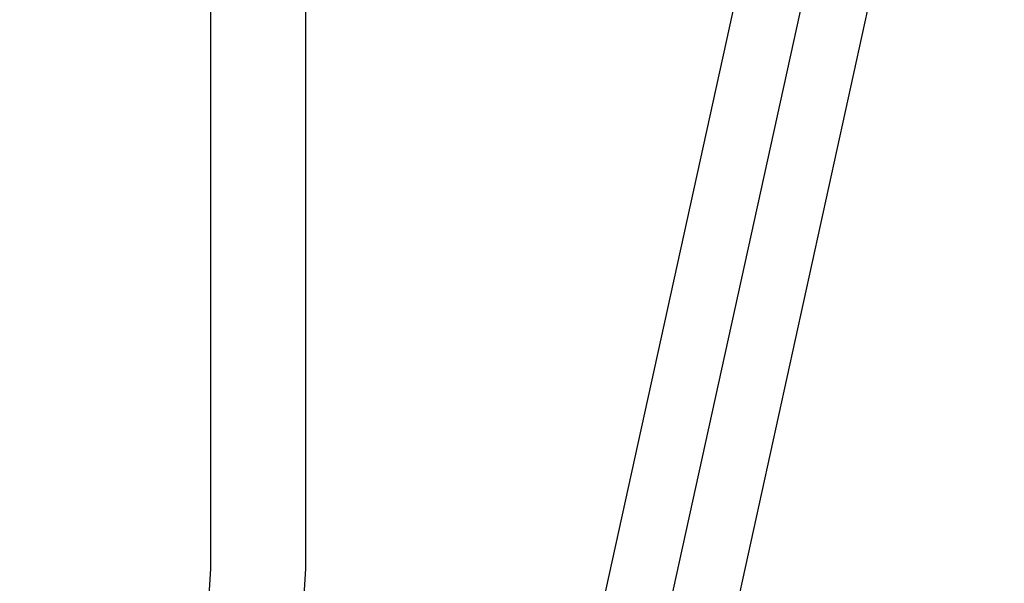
# Model space of a CAD drawing. Header units: inches. Extents: x 0 to 224, y 0 to 145.
# Tile 14 of 91: x 73.327 to 73.616, y 52.175 to 52.34. Entities that reach past the tile are written whole.
import ezdxf

# ---------------------------------------------------------------- set-up
doc = ezdxf.new("R2010")
doc.units = ezdxf.units.IN
doc.header["$LTSCALE"] = 12.302632
doc.header["$MEASUREMENT"] = 0
doc.linetypes.add('HIDDEN', pattern=[0.2, 0.1, -0.1])
doc.layers.add('DEFAULT_2', color=8, linetype='HIDDEN')

msp = doc.modelspace()

# ---------------------------------------------------------------- linework, layer by layer
at = {"layer": 'DEFAULT_2', "color": 8, "linetype": 'HIDDEN'}
for p, q in [((73.38325, 52.60287), (73.38325, 52.17887)), ((73.41121, 52.17887), (73.41121, 52.60287)), ((73.57853, 52.53388), (73.47118, 52.0448)), ((73.59738, 52.52974), (73.49003, 52.04066)), ((73.61622, 52.52561), (73.50888, 52.03653))]:
    msp.add_line(p, q, dxfattribs=at)
for points in [[(73.38325, 52.17887), (73.38276, 52.17097), (73.38135, 52.16334), (73.37898, 52.15591), (73.37575, 52.14887), (73.37167, 52.14235), (73.36685, 52.13644), (73.36134, 52.13127), (73.35525, 52.12691), (73.34867, 52.12344), (73.34174, 52.12091), (73.33461, 52.1194), (73.32724, 52.11887)], [(73.35519, 52.11887), (73.36256, 52.1194), (73.36969, 52.12091), (73.37663, 52.12344), (73.3832, 52.12691), (73.38929, 52.13127), (73.3948, 52.13644), (73.39963, 52.14235), (73.4037, 52.14887), (73.40694, 52.15591), (73.4093, 52.16334), (73.41071, 52.17097), (73.41121, 52.17887)]]:
    msp.add_lwpolyline(points, dxfattribs=at)

doc.saveas('drawing.dxf')
